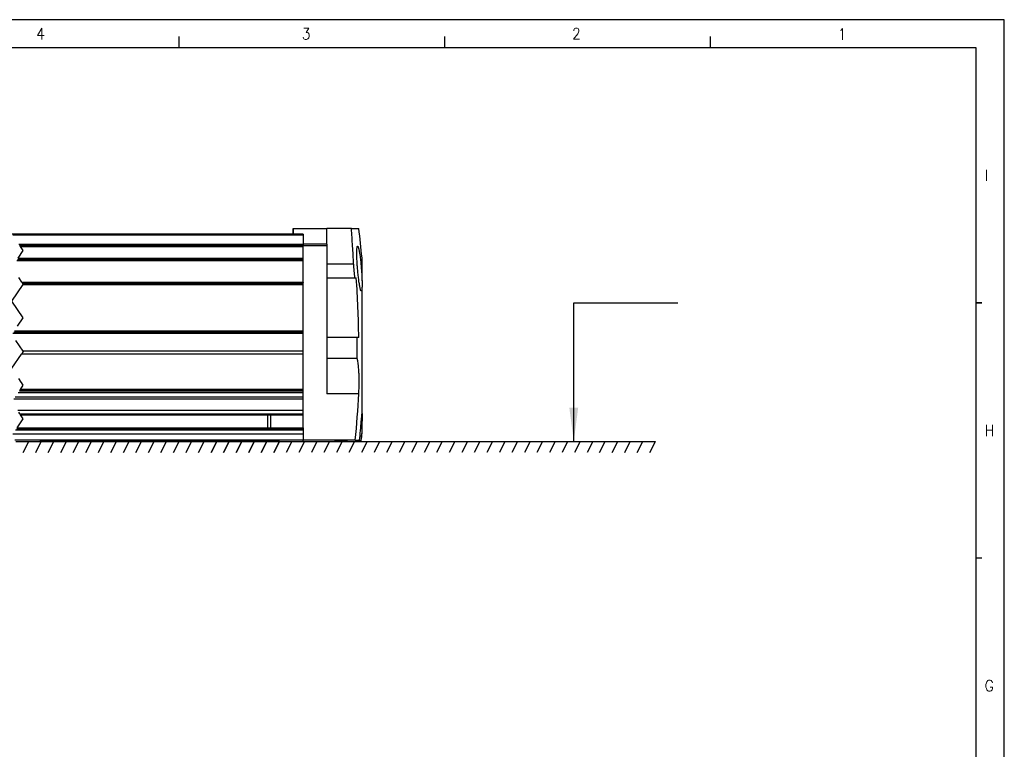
# Model space of a CAD drawing. Header units: millimetres. Extents: x -285 to 1270, y -233 to 203.
# Tile 11 of 26: x 134 to 309, y 73 to 203. Entities that reach past the tile are written whole.
import ezdxf

# ---------------------------------------------------------------- set-up
doc = ezdxf.new("R2010")
doc.units = ezdxf.units.MM
doc.linetypes.add('DOT_CENTER', pattern=[14, 12, -1, 0, -1])
doc.layers.add('1', color=7, linetype='Continuous')
doc.styles.add('CONVERTER_11', font='txt.shx', dxfattribs={"width": 0.9})
doc.dimstyles.get("Standard").update_dxf_attribs({"dimtxt": 0.18, "dimasz": 0.18, "dimexe": 0.18, "dimexo": 0.0625, "dimgap": 0.09, "dimtad": 0, "dimtih": 1, "dimtoh": 1, "dimdec": 4, "dimzin": 0, "dimdsep": 46, "dimtxsty": 'Standard', "dimcen": 0.09, "dimadec": 0, "dimazin": 0, "dimtfac": 1, "dimtdec": 4, "dimtofl": 0, "dimtmove": 0, "dimatfit": 3, "dimfxl": 1, "dimtolj": 1, "dimtzin": 0, "dimarcsym": 0})

# ---------------------------------------------------------------- blocks, each defined once
blk = doc.blocks.new('Marco_a2', base_point=(304.21, -212.02))
at = {"layer": '1', "color": 2, "linetype": 'Continuous'}
for p, q in [((309.21, 202.98), (-284.79, 202.98)), ((309.21, -217.02), (309.21, 202.98)), ((161.96, 197.98), (161.96, 199.98)), ((209.38, 197.98), (209.38, 199.98)), ((256.79, 197.98), (256.79, 199.98)), ((305.21, 152.42), (304.21, 152.42)), ((304.21, 152.42), (305.21, 152.42)), ((305.21, 106.87), (304.21, 106.87))]:
    blk.add_line(p, q, dxfattribs=at)
at = {"layer": '1', "color": 7, "linetype": 'Continuous'}
for p, q in [((304.21, 197.98), (-264.79, 197.98)), ((304.21, -212.02), (304.21, 197.98))]:
    blk.add_line(p, q, dxfattribs=at)
at = {"layer": '1', "color": 2, "char_height": 2, "attachment_point": 4, "line_spacing_factor": 1.20048, "style": 'CONVERTER_11'}
for s, insert in [('4', (136.49, 200.47)), ('3', (183.86, 200.47)), ('2', (232.08, 200.49)), ('1', (279.5, 200.41)), ('I', (305.71, 175.2)), ('H', (305.71, 129.65)), ('G', (305.71, 84.09))]:
    blk.add_mtext(s, dxfattribs=dict(at, insert=insert))
blk = doc.blocks.new('Top', base_point=(304.21, -212.02))
at = {"layer": '1', "color": 2, "linetype": 'Continuous'}
for p, q in [((168.68, 127.69), (167.68, 125.69)), ((170.91, 127.69), (169.91, 125.69)), ((173.15, 127.69), (172.15, 125.69)), ((175.38, 127.69), (174.38, 125.69)), ((177.62, 127.69), (176.62, 125.69)), ((179.86, 127.69), (178.86, 125.69)), ((182.09, 127.69), (181.09, 125.69)), ((184.33, 127.69), (183.33, 125.69)), ((236.99, 125.69), (237.99, 127.69)), ((239.23, 125.69), (240.23, 127.69)), ((241.47, 125.69), (242.47, 127.69)), ((243.7, 125.69), (244.7, 127.69)), ((245.94, 125.69), (246.94, 127.69))]:
    blk.add_line(p, q, dxfattribs=at)
blk.add_blockref('Marco_a2', (304.21, -212.02))
blk = doc.blocks.new('REGLA__15', base_point=(-163.4, 127.69))
at = {"color": 7, "linetype": 'Continuous'}
for p, q in [((182.3, 164.69), (182.3, 165.69)), ((182.3, 165.69), (182.3, 165.69)), ((182.3, 165.69), (188.3, 165.69)), ((182.3, 165.69), (182.3, 164.86)), ((192.7, 165.69), (188.3, 165.69)), ((188.3, 162.89), (188.3, 165.69)), ((192.7, 165.69), (194.03, 165.69)), ((182.3, 164.69), (132.17, 164.69)), ((182.3, 164.86), (182.3, 164.69)), ((184.1, 164.69), (182.3, 164.69)), ((184.1, 164.69), (184.1, 162.89)), ((133.51, 162.69), (184.1, 162.69)), ((184.1, 162.69), (188.3, 162.69)), ((184.1, 162.49), (184.1, 162.69)), ((184.1, 160.37), (184.1, 162.49)), ((188.3, 162.69), (188.3, 159.33)), ((133.12, 160.2), (184.1, 160.2)), ((178.3, 160.28), (184.1, 160.28)), ((184.1, 160.28), (184.1, 160.37)), ((184.1, 160.2), (184.1, 160.28)), ((184.1, 160.03), (184.1, 160.2)), ((184.1, 158.69), (184.1, 160)), ((184.1, 156.1), (184.1, 158.69)), ((193.11, 159.33), (188.3, 159.33)), ((188.3, 159.33), (188.3, 156.87)), ((188.3, 156.87), (193.31, 156.87)), ((188.3, 156.87), (188.3, 146.25)), ((193.31, 156.87), (193.58, 156.87)), ((134.04, 155.9), (184.1, 155.9)), ((184.1, 155.9), (184.1, 156.06)), ((184.1, 155.7), (184.1, 155.9)), ((184.1, 148.24), (184.1, 155.7)), ((184.1, 147.48), (184.1, 148.24)), ((132.45, 147.2), (184.1, 147.2)), ((184.1, 147.4), (184.1, 147.48)), ((184.1, 147.2), (184.1, 147.4)), ((184.1, 147.03), (184.1, 147.2)), ((184.1, 145.73), (184.1, 147)), ((193.74, 146.25), (188.3, 146.25)), ((188.3, 146.25), (188.3, 142.51)), ((194.01, 146.25), (193.74, 146.25)), ((194.6, 145.54), (194.6, 146.26)), ((184.1, 143.77), (184.1, 145.73)), ((194.6, 144.1), (194.6, 145.54)), ((194.6, 143.38), (194.6, 144.1)), ((184.1, 143.27), (133.84, 143.27)), ((184.1, 143.72), (184.1, 143.77)), ((184.1, 143.27), (184.1, 143.72)), ((184.1, 138.18), (184.1, 143.27)), ((188.3, 142.51), (188.3, 136.18)), ((193.73, 142.51), (188.3, 142.51)), ((184.1, 137.9), (184.1, 138.18)), ((184.1, 136.97), (184.1, 137.9)), ((184.1, 135.59), (132.71, 135.59)), ((184.1, 136.38), (133.24, 136.38)), ((133.46, 136.72), (184.1, 136.72)), ((133.49, 136.75), (184.1, 136.75)), ((184.1, 136.97), (133.64, 136.97)), ((184.1, 136.75), (184.1, 136.97)), ((184.1, 136.72), (184.1, 136.75)), ((184.1, 136.5), (184.1, 136.72)), ((184.1, 136.38), (184.1, 136.5)), ((184.1, 135.96), (184.1, 136.38)), ((184.1, 135.59), (184.1, 135.96)), ((184.1, 135.2), (184.1, 135.59)), ((184.1, 135.2), (132.45, 135.2)), ((184.1, 133.2), (184.1, 135.2)), ((184.1, 133.2), (133.17, 133.2)), ((133.69, 132.42), (178.3, 132.42)), ((178.3, 132.42), (184.1, 132.42)), ((184.1, 132.62), (184.1, 133.2)), ((184.1, 132.42), (184.1, 132.62)), ((184.1, 130.12), (184.1, 132.42)), ((133.07, 130.12), (178.3, 130.12)), ((178.3, 130.12), (184.1, 130.12)), ((184.1, 130.12), (184.1, 129.92)), ((194.6, 129.3), (194.6, 131.33)), ((184.1, 128.99), (132.32, 128.99)), ((184.1, 129.71), (132.79, 129.71)), ((184.1, 129.92), (184.1, 129.71)), ((184.1, 129.71), (184.1, 128.99)), ((184.1, 128.99), (184.1, 127.99)), ((132.64, 127.99), (184.1, 127.99)), ((184.1, 127.99), (184.1, 127.89)), ((189.8, 127.89), (184.1, 127.89)), ((184.1, 127.69), (184.1, 127.89)), ((192, 127.89), (189.8, 127.89)), ((191.5, 127.76), (189.8, 127.76)), ((193.39, 127.89), (192, 127.89)), ((193.39, 127.89), (194.17, 127.89)), ((194.17, 127.89), (194.46, 127.89)), ((194.46, 127.89), (194.48, 127.89))]:
    blk.add_line(p, q, dxfattribs=at)
at = {"color": 3, "linetype": 'Continuous'}
for p, q in [((184.1, 164.49), (132.31, 164.49)), ((133.37, 162.89), (184.1, 162.89)), ((133.64, 162.49), (184.1, 162.49)), ((188.3, 162.89), (184.1, 162.89)), ((132.98, 160), (184.1, 160)), ((133.24, 160.37), (184.1, 160.37)), ((133.9, 156.1), (184.1, 156.1)), ((134.12, 155.7), (184.1, 155.7)), ((132.32, 147), (184.1, 147)), ((132.58, 147.4), (184.1, 147.4)), ((184.1, 143.77), (134.12, 143.77)), ((194.03, 136.18), (188.3, 136.18)), ((133.55, 132.62), (184.1, 132.62)), ((194.48, 131.33), (194.6, 131.33)), ((132.93, 129.92), (184.1, 129.92))]:
    blk.add_line(p, q, dxfattribs=at)
at = {"color": 2, "linetype": 'DOT_CENTER'}
for p, q in [((133.24, 160.37), (134.14, 161.74)), ((133.64, 162.49), (133.51, 162.69)), ((134.14, 161.74), (133.64, 162.49)), ((133.9, 156.1), (133.35, 156.93)), ((132.14, 152.74), (134.12, 155.7)), ((133.9, 156.1), (134.04, 155.9)), ((134.14, 155.74), (134.04, 155.9)), ((134.12, 155.7), (134.14, 155.74)), ((134.14, 149.74), (132.14, 152.74)), ((133.15, 148.24), (134.14, 149.74)), ((134.12, 143.77), (132.82, 145.73)), ((132.14, 140.74), (133.84, 143.27)), ((134.14, 143.74), (133.84, 143.27)), ((134.12, 143.77), (134.14, 143.74)), ((133.81, 138.24), (133.37, 138.9)), ((133.64, 136.97), (134.14, 137.74)), ((133.85, 138.18), (133.81, 138.24)), ((134.03, 137.9), (133.85, 138.18)), ((134.14, 137.74), (134.03, 137.9)), ((133.64, 136.97), (133.49, 136.75)), ((133.55, 132.62), (133.37, 132.9)), ((133.55, 132.62), (133.69, 132.42)), ((134.14, 131.74), (133.69, 132.42)), ((133.07, 130.12), (134.14, 131.74))]:
    blk.add_line(p, q, dxfattribs=at)
at = {"color": 2, "linetype": 'Continuous'}
blk.add_line((132.84, 127.69), (184.1, 127.69), dxfattribs=at)
at = {"color": 7, "linetype": 'Continuous'}
for centre, radius, start, end in [((27.33, 144.81), 168, 5.345, 7.1419), ((27.33, 144.81), 166.42, 4.155, 5.0073), ((27.33, 144.81), 166.69, 0.4953, 4.1482), ((27.33, 144.81), 166.42, 359.2074, 0.4961), ((27.33, 144.81), 166.92, 354.1846, 357.0376), ((27.33, 144.81), 167.69, 354.2115, 355.3913), ((27.33, 144.81), 167.99, 354.2216, 354.7048), ((27.33, 144.81), 168, 354.2221, 354.655), ((191.5, 128.76), 1, 270, 300.1722)]:
    blk.add_arc(centre, radius, start, end, dxfattribs=at)
for points, knots in [([(193.11, 159.33), (193.08, 159.87), (193.02, 160.94), (192.92, 162.54), (192.82, 164.12), (192.74, 165.17), (192.7, 165.69)], [0, 0, 0, 0, 1.612845, 3.212892, 4.802142, 6.375539, 6.375539, 6.375539, 6.375539]), ([(184.1, 162.89), (184.1, 162.88), (184.1, 162.86), (184.1, 162.82), (184.1, 162.79), (184.1, 162.76), (184.1, 162.73), (184.1, 162.72), (184.1, 162.71), (184.1, 162.7), (184.1, 162.7), (184.1, 162.69)], [0, 0, 0, 0, 0.0390169, 0.0765367, 0.1053538, 0.1414214, 0.1624488, 0.1764657, 0.1847759, 0.1919354, 0.2, 0.2, 0.2, 0.2]), ([(188.3, 162.89), (188.3, 162.88), (188.3, 162.86), (188.3, 162.82), (188.3, 162.79), (188.3, 162.76), (188.3, 162.73), (188.3, 162.72), (188.3, 162.71), (188.3, 162.7), (188.3, 162.7), (188.3, 162.69)], [0, 0, 0, 0, 0.0390169, 0.0765367, 0.1053538, 0.1414214, 0.1624488, 0.1764657, 0.1847759, 0.1919354, 0.2, 0.2, 0.2, 0.2]), ([(194.47, 154.54), (194.45, 154.55), (194.39, 154.6), (194.36, 154.7), (194.32, 154.83), (194.28, 154.99), (194.22, 155.25), (194.16, 155.6), (194.09, 155.99), (194.04, 156.33), (193.98, 156.85), (193.89, 157.57), (193.83, 158.28), (193.79, 158.79), (193.76, 159.11), (193.74, 159.5), (193.71, 159.95), (193.69, 160.44), (193.67, 160.94), (193.67, 161.42), (193.68, 161.81), (193.69, 162.12), (193.73, 162.33), (193.74, 162.47), (193.79, 162.52), (193.81, 162.54)], [0, 0, 0, 0, 0.07955, 0.206542, 0.315461, 0.480984, 0.716217, 1.122186, 1.529666, 1.894513, 2.172386, 3.091776, 4.0685, 4.310119, 4.637975, 5.034742, 5.483118, 5.965842, 6.513263, 6.99489, 7.401451, 7.696521, 7.913485, 8.037232, 8.112603, 8.112603, 8.112603, 8.112603]), ([(193.81, 162.54), (193.83, 162.52), (193.89, 162.48), (193.93, 162.34), (193.99, 162.14), (194.04, 161.91), (194.09, 161.66), (194.15, 161.37), (194.21, 160.95), (194.3, 160.32), (194.39, 159.51), (194.46, 158.77), (194.5, 158.21), (194.53, 157.83), (194.55, 157.45), (194.57, 157.08), (194.59, 156.73), (194.6, 156.47), (194.6, 156.34)], [0, 0, 0, 0, 0.079503, 0.20592, 0.422313, 0.713551, 0.89378, 1.189272, 1.610125, 2.166586, 3.087035, 4.065186, 4.386735, 4.776784, 5.221114, 5.525616, 5.884643, 6.279485, 6.279485, 6.279485, 6.279485]), ([(178.3, 160.28), (178.29, 160.27), (178.28, 160.26), (178.26, 160.24), (178.24, 160.23), (178.23, 160.21), (178.22, 160.2), (178.21, 160.2), (178.21, 160.2)], [0, 0, 0, 0, 0.028269, 0.0570484, 0.0821232, 0.107068, 0.1157454, 0.1255895, 0.1255895, 0.1255895, 0.1255895]), ([(178.3, 160.28), (178.3, 160.28), (178.3, 160.26), (178.3, 160.23), (178.3, 160.21), (178.3, 160.2)], [0, 0, 0, 0, 0.01413409, 0.04101734, 0.08549661, 0.08549661, 0.08549661, 0.08549661]), ([(184.1, 160), (184.1, 160), (184.1, 160.01), (184.1, 160.03), (184.1, 160.03)], [0, 0, 0, 0, 0.01846974, 0.0363958, 0.0363958, 0.0363958, 0.0363958]), ([(194.6, 156.34), (194.6, 156.84), (194.6, 157.86), (194.6, 159.05), (194.6, 159.92), (194.6, 160.28), (194.6, 160.46)], [0, 0, 0, 0, 1.50034, 3.047712, 3.581186, 4.114661, 4.114661, 4.114661, 4.114661]), ([(184.1, 156.1), (184.1, 156.09), (184.1, 156.09), (184.1, 156.08), (184.1, 156.07), (184.1, 156.06), (184.1, 156.06)], [0, 0, 0, 0, 0.00914612, 0.01827311, 0.02736186, 0.03639336, 0.03639336, 0.03639336, 0.03639336]), ([(194.6, 155.22), (194.6, 155.14), (194.59, 155.01), (194.57, 154.84), (194.55, 154.71), (194.53, 154.62), (194.51, 154.55), (194.48, 154.54), (194.47, 154.54)], [0, 0, 0, 0, 0.2390472, 0.4055193, 0.5135173, 0.6277126, 0.6867998, 0.7153774, 0.7153774, 0.7153774, 0.7153774]), ([(194.6, 156.34), (194.6, 156.24), (194.6, 156.04), (194.6, 155.75), (194.6, 155.47), (194.6, 155.3), (194.6, 155.22)], [0, 0, 0, 0, 0.293227, 0.615131, 0.882877, 1.120506, 1.120506, 1.120506, 1.120506]), ([(194.6, 146.26), (194.6, 147.86), (194.6, 150.84), (194.6, 153.83), (194.6, 155.22)], [0, 0, 0, 0, 4.775798, 8.95746, 8.95746, 8.95746, 8.95746]), ([(184.1, 147), (184.1, 147), (184.1, 147.01), (184.1, 147.03), (184.1, 147.03)], [0, 0, 0, 0, 0.01820402, 0.03640018, 0.03640018, 0.03640018, 0.03640018]), ([(194.03, 136.18), (194.04, 136.47), (194.07, 137.12), (194.09, 138.12), (194.09, 139.08), (194.06, 139.97), (194.01, 140.72), (193.94, 141.4), (193.86, 141.97), (193.78, 142.32), (193.73, 142.51)], [0, 0, 0, 0, 0.862946, 1.951589, 2.991122, 3.746937, 4.63639, 5.248609, 5.786831, 6.350141, 6.350141, 6.350141, 6.350141]), ([(194.6, 142.27), (194.6, 142.45), (194.6, 142.82), (194.6, 143.19), (194.6, 143.38)], [0, 0, 0, 0, 0.551154, 1.106625, 1.106625, 1.106625, 1.106625]), ([(194.6, 132.69), (194.6, 134.12), (194.6, 137.31), (194.6, 140.51), (194.6, 142.27)], [0, 0, 0, 0, 4.294149, 9.58281, 9.58281, 9.58281, 9.58281]), ([(177.8, 130.12), (177.8, 130.14), (177.8, 130.17), (177.8, 130.27), (177.8, 130.43), (177.8, 130.68), (177.8, 130.96), (177.8, 131.25), (177.8, 131.5), (177.8, 131.7), (177.8, 131.88), (177.8, 132.05), (177.8, 132.2), (177.8, 132.3), (177.8, 132.36), (177.8, 132.4), (177.8, 132.42)], [0, 0, 0, 0, 0.048875, 0.095771, 0.296409, 0.54715, 0.833225, 1.137419, 1.401346, 1.60147, 1.727668, 1.94878, 2.096688, 2.178991, 2.245414, 2.3, 2.3, 2.3, 2.3]), ([(178.3, 132.42), (178.3, 132.34), (178.3, 132.16), (178.3, 131.88), (178.3, 131.58), (178.3, 131.28), (178.3, 130.97), (178.3, 130.68), (178.3, 130.4), (178.3, 130.22), (178.3, 130.12)], [0, 0, 0, 0, 0.252085, 0.533147, 0.834295, 1.145892, 1.458025, 1.760758, 2.001128, 2.3, 2.3, 2.3, 2.3]), ([(194.48, 131.33), (194.49, 131.46), (194.51, 131.69), (194.54, 132.02), (194.57, 132.35), (194.59, 132.57), (194.6, 132.69)], [0, 0, 0, 0, 0.372303, 0.689926, 1.003424, 1.360159, 1.360159, 1.360159, 1.360159]), ([(194.6, 132.69), (194.6, 132.43), (194.6, 131.98), (194.6, 131.52), (194.6, 131.33)], [0, 0, 0, 0, 0.782726, 1.355034, 1.355034, 1.355034, 1.355034]), ([(194.6, 129.16), (194.6, 129.18), (194.6, 129.23), (194.6, 129.28), (194.6, 129.3)], [0, 0, 0, 0, 0.0611601, 0.1466607, 0.1466607, 0.1466607, 0.1466607]), ([(189.8, 127.76), (189.8, 127.76), (189.8, 127.78), (189.8, 127.8), (189.8, 127.84), (189.8, 127.88), (189.8, 127.89)], [0, 0, 0, 0, 0.0155407, 0.0340358, 0.0794863, 0.135482, 0.135482, 0.135482, 0.135482])]:
    blk.add_open_spline(points, degree=3, knots=knots, dxfattribs=at)
at = {"color": 3, "linetype": 'Continuous'}
blk.add_open_spline([(191.5, 127.76), (191.5, 127.78), (191.5, 127.82), (191.5, 127.87), (191.5, 127.89)], degree=3, knots=[0, 0, 0, 0, 0.0567225, 0.1354813, 0.1354813, 0.1354813, 0.1354813], dxfattribs=at)
blk = doc.blocks.new('Regla_G2_cm640-T__17', base_point=(-163.4, 127.69))
blk.add_blockref('REGLA__15', (-163.4, 127.69))
blk = doc.blocks.new('E', base_point=(17, 145.236))
at = {"layer": '1', "color": 2, "linetype": 'Continuous'}
for p, q in [((134.134, 125.695), (135.134, 127.695)), ((136.37, 125.695), (137.37, 127.695)), ((179.856, 127.695), (137.1, 127.695)), ((138.607, 125.695), (139.607, 127.695)), ((140.843, 125.695), (141.843, 127.695)), ((143.079, 125.695), (144.079, 127.695)), ((145.315, 125.695), (146.315, 127.695)), ((147.551, 125.695), (148.551, 127.695)), ((149.787, 125.695), (150.787, 127.695)), ((152.023, 125.695), (153.023, 127.695)), ((154.259, 125.695), (155.259, 127.695)), ((156.495, 125.695), (157.495, 127.695)), ((158.731, 125.695), (159.731, 127.695)), ((160.967, 125.695), (161.967, 127.695)), ((163.203, 125.695), (164.203, 127.695)), ((165.439, 125.695), (166.439, 127.695)), ((167.675, 125.695), (168.675, 127.695)), ((169.912, 125.695), (170.912, 127.695)), ((172.148, 125.695), (173.148, 127.695)), ((174.384, 125.695), (175.384, 127.695)), ((176.62, 125.695), (177.62, 127.695)), ((178.856, 125.695), (179.856, 127.695))]:
    blk.add_line(p, q, dxfattribs=at)
at = {"layer": '1', "color": 2}
blk.add_solid([(231.594, 133.695), (233.174, 133.695), (232.384, 127.695)], dxfattribs=at)
blk.add_blockref('Regla_G2_cm640-T__17', (-163.401, 127.695))
at = {"layer": '1', "color": 2, "linetype": 'Continuous', "has_arrowhead": 0}
blk.add_leader([(232.384, 127.695), (232.384, 152.425), (250.978, 152.425)], dimstyle='Standard', dxfattribs=at)

msp = doc.modelspace()

# ---------------------------------------------------------------- linework, layer by layer
at = {"layer": '1', "color": 2, "linetype": 'Continuous'}
for p, q in [((168.68, 127.69), (246.94, 127.69)), ((186.56, 127.69), (185.56, 125.69)), ((188.8, 127.69), (187.8, 125.69)), ((191.04, 127.69), (190.04, 125.69)), ((193.27, 127.69), (192.27, 125.69)), ((195.51, 127.69), (194.51, 125.69)), ((197.74, 127.69), (196.74, 125.69)), ((199.98, 127.69), (198.98, 125.69)), ((202.22, 127.69), (201.22, 125.69)), ((204.45, 127.69), (203.45, 125.69)), ((206.69, 127.69), (205.69, 125.69)), ((208.92, 127.69), (207.92, 125.69)), ((211.16, 127.69), (210.16, 125.69)), ((213.4, 127.69), (212.4, 125.69)), ((215.63, 127.69), (214.63, 125.69)), ((217.87, 127.69), (216.87, 125.69)), ((220.11, 127.69), (219.11, 125.69)), ((222.34, 127.69), (221.34, 125.69)), ((224.58, 127.69), (223.58, 125.69)), ((226.81, 127.69), (225.81, 125.69)), ((229.05, 127.69), (228.05, 125.69)), ((231.29, 127.69), (230.29, 125.69)), ((233.52, 127.69), (232.52, 125.69)), ((235.76, 127.69), (234.76, 125.69))]:
    msp.add_line(p, q, dxfattribs=at)

# ---------------------------------------------------------------- block references
for name, p in [('Top', (304.21, -212.02)), ('E', (17, 145.24))]:
    msp.add_blockref(name, p)

doc.saveas('drawing.dxf')
